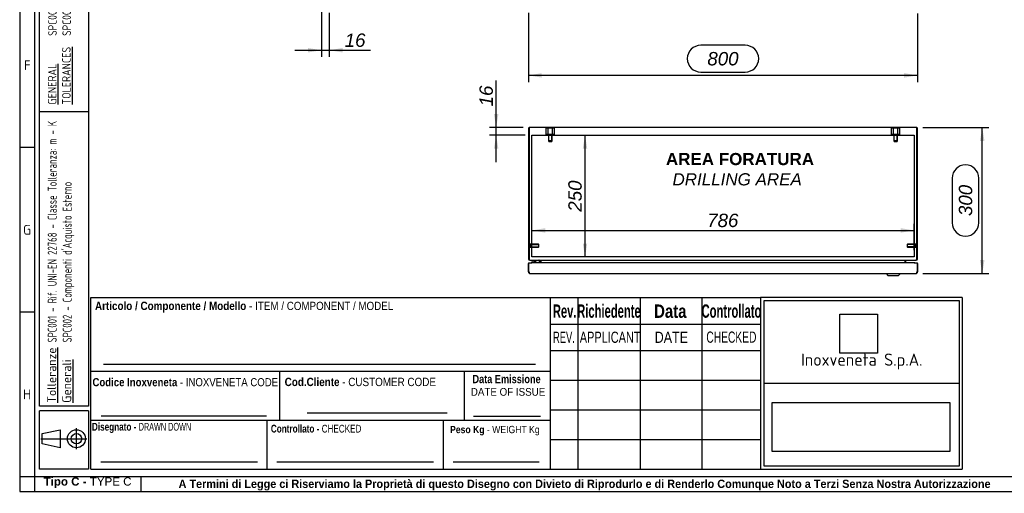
# Model space of a CAD drawing. Extents: x 6 to 412, y 11 to 288.
# Tile 1 of 3: x 6 to 209, y 11 to 108. Entities that reach past the tile are written whole.
import ezdxf
from ezdxf.enums import TextEntityAlignment as Align
from ezdxf.lldxf.tags import DXFTag

# ---------------------------------------------------------------- set-up
doc = ezdxf.new("R2010")
doc.units = 0
doc.layers.get('0').update_dxf_attribs({"linetype": 'CONTINUOUS'})
for name, color, linetype in [('_TRANSLATION', 7, 'CONTINUOUS'), ('AE00417_01', 7, 'CONTINUOUS'), ('C0000000', 7, 'CONTINUOUS'), ('C0000000_04', 7, 'CONTINUOUS'), ('C0000000_05', 7, 'CONTINUOUS'), ('C0000000_44', 7, 'CONTINUOUS'), ('C0000000_56', 7, 'CONTINUOUS'), ('DEFAULT', 7, 'CONTINUOUS'), ('SBAVATURE', 7, 'CONTINUOUS'), ('SERRATURA_SUP', 7, 'CONTINUOUS')]:
    doc.layers.add(name, color=color, linetype=linetype)
doc.styles.add('SEACAD_ARIAL', font='arial.ttf')
doc.styles.add('SEACAD_ARIAL_NARROW', font='ARIALN.TTF', dxfattribs={"width": 0.8})
doc.styles.add('SEACAD_ARIALB', font='arialbd.ttf', dxfattribs={"width": 0.9})
doc.styles.add('SEACAD_ARIALI', font='ariali.ttf')
doc.styles.add('SEACAD_SOLID_EDGE_ANSI', font='seans.ttf', dxfattribs={"width": 0.9})
doc.styles.add('SEACAD_SOLID_EDGE_ANSIB', font='seansbd.ttf', dxfattribs={"width": 0.9})
tags = doc.linetypes.add('CENTER2', pattern=[28.575, 19.05, -3.175, 3.175, -3.175]).pattern_tags.tags
tags[10:11] = [DXFTag(74, 4), DXFTag(75, 0), DXFTag(340, '0'), DXFTag(46, 0.0), DXFTag(50, 0.0), DXFTag(44, 0.0), DXFTag(45, 0.0)]
tags[8:9] = [DXFTag(74, 4), DXFTag(75, 0), DXFTag(340, '0'), DXFTag(46, 0.0), DXFTag(50, 0.0), DXFTag(44, 0.0), DXFTag(45, 0.0)]
tags[6:7] = [DXFTag(74, 4), DXFTag(75, 0), DXFTag(340, '0'), DXFTag(46, 0.0), DXFTag(50, 0.0), DXFTag(44, 0.0), DXFTag(45, 0.0)]
tags[4:5] = [DXFTag(74, 4), DXFTag(75, 0), DXFTag(340, '0'), DXFTag(46, 0.0), DXFTag(50, 0.0), DXFTag(44, 0.0), DXFTag(45, 0.0)]
tags = doc.linetypes.add('HIDDEN2', pattern=[4.7625, 3.175, -1.5875]).pattern_tags.tags
tags[6:7] = [DXFTag(74, 4), DXFTag(75, 0), DXFTag(340, '0'), DXFTag(46, 0.0), DXFTag(50, 0.0), DXFTag(44, 0.0), DXFTag(45, 0.0)]
tags[4:5] = [DXFTag(74, 4), DXFTag(75, 0), DXFTag(340, '0'), DXFTag(46, 0.0), DXFTag(50, 0.0), DXFTag(44, 0.0), DXFTag(45, 0.0)]
doc.dimstyles.new('ISO', dxfattribs={"dimtxt": 2.75, "dimasz": 2.75, "dimexe": 1.375, "dimexo": 1.375, "dimgap": 0.6875, "dimtad": 1, "dimdec": 1, "dimlfac": 10, "dimtxsty": 'SEACAD_ARIAL', "dimsah": 1, "dimcen": 1.375, "dimadec": 1, "dimazin": 3, "dimtfac": 0.7, "dimtdec": 3, "dimtmove": 0, "dimatfit": 3})
picture_1 = doc.add_image_def('image1.jpg', size_in_pixel=(55, 57))
picture_2 = doc.add_image_def('image2.bmp', size_in_pixel=(138, 38))

# ---------------------------------------------------------------- blocks, each defined once
blk = doc.blocks.new('SE2')
at = {"layer": 'AE00417_01', "color": 7, "linetype": 'HIDDEN2'}
for p, q in [((111.07, 61.83), (110.97, 61.83)), ((110.97, 61.08), (111.07, 61.08)), ((111.07, 61.83), (111.07, 61.08)), ((111.17, 61.76), (111.17, 61.16)), ((112.9, 61.76), (111.17, 61.76)), ((111.17, 61.7), (112.96, 61.7)), ((111.17, 61.22), (112.96, 61.22)), ((111.17, 61.16), (112.9, 61.16)), ((112.9, 61.76), (112.9, 61.16)), ((112.97, 61.68), (112.9, 61.76)), ((112.9, 61.16), (112.97, 61.23)), ((112.97, 61.23), (112.97, 61.68)), ((188.75, 61.76), (188.67, 61.68)), ((188.67, 61.68), (188.67, 61.23)), ((188.67, 61.23), (188.75, 61.16)), ((190.47, 61.7), (188.69, 61.7)), ((190.47, 61.22), (188.69, 61.22)), ((188.75, 61.16), (188.75, 61.76)), ((190.47, 61.76), (188.75, 61.76)), ((188.75, 61.16), (190.47, 61.16)), ((190.47, 61.16), (190.47, 61.76)), ((190.57, 61.08), (190.57, 61.83)), ((190.67, 61.83), (190.57, 61.83)), ((190.57, 61.08), (190.67, 61.08))]:
    blk.add_line(p, q, dxfattribs=at)
at = {"layer": 'AE00417_01', "color": 7, "linetype": 'CONTINUOUS'}
for p, q in [((110.97, 61.83), (110.97, 61.83)), ((110.97, 61.08), (110.97, 61.08)), ((190.67, 61.83), (190.67, 61.83)), ((190.67, 61.08), (190.67, 61.08))]:
    blk.add_line(p, q, dxfattribs=at)
at = {"layer": 'AE00417_01', "color": 7, "linetype": 'HIDDEN2'}
for centre, start, end in [((111.12, 61.76), 180, 0), ((111.12, 61.16), 0, 180), ((190.52, 61.76), 180, 0), ((190.52, 61.16), 0, 180)]:
    blk.add_arc(centre, 0.05, start, end, dxfattribs=at)
at = {"layer": 'C0000000', "color": 7, "linetype": 'HIDDEN2'}
for p, q in [((114.89, 85.61), (114.46, 85.61)), ((114.46, 84.31), (114.46, 85.61)), ((115.76, 85.61), (114.89, 85.61)), ((114.89, 84.31), (114.89, 85.61)), ((116.19, 85.61), (115.76, 85.61)), ((115.76, 84.31), (115.76, 85.61)), ((116.19, 84.31), (116.19, 85.61)), ((114.89, 84.31), (114.46, 84.31)), ((115.76, 84.31), (114.89, 84.31)), ((114.92, 84.31), (114.92, 83.01)), ((115.72, 83.01), (114.92, 83.01)), ((114.92, 83.01), (115.02, 82.91)), ((115, 82.93), (115, 84.31)), ((115.62, 82.91), (115.72, 83.01)), ((115.65, 82.93), (115.65, 84.31)), ((115.72, 83.01), (115.72, 84.31)), ((116.19, 84.31), (115.76, 84.31)), ((115.02, 82.91), (115.62, 82.91))]:
    blk.add_line(p, q, dxfattribs=at)
at = {"layer": 'C0000000', "color": 7, "linetype": 'CONTINUOUS'}
for p, q in [((114.57, 85.86), (116.07, 85.86)), ((114.57, 85.86), (114.57, 85.76)), ((116.07, 85.76), (116.07, 85.86)), ((111.51, 58.36), (111.51, 58.36)), ((111.8, 58.26), (111.61, 58.26)), ((112.86, 58.46), (112.86, 58.26)), ((113.16, 57.96), (113.16, 58.26))]:
    blk.add_line(p, q, dxfattribs=at)
for centre, radius, start, end in [((111.61, 58.36), 0.1, 90, 180), ((111.61, 58.36), 0.1, 180, 270), ((111.8, 57.16), 1.1, 46.819, 90)]:
    blk.add_arc(centre, radius, start, end, dxfattribs=at)
blk.add_open_spline([(113.16, 58.26), (113.16, 58.29), (113.16, 58.31), (113.14, 58.36), (113.12, 58.38), (113.1, 58.41), (113.08, 58.42), (113.06, 58.43), (113.05, 58.44), (113.03, 58.45), (113.01, 58.45), (112.99, 58.46), (112.98, 58.46), (112.96, 58.46)], degree=3, knots=[0, 0, 0, 0, 0.25, 0.25, 0.5, 0.5, 0.625, 0.625, 0.75, 0.75, 0.875, 0.875, 1, 1, 1, 1], dxfattribs=at)
at = {"layer": 'C0000000_04', "color": 7, "linetype": 'HIDDEN2'}
for p, q in [((185.89, 85.61), (185.46, 85.61)), ((185.46, 84.31), (185.46, 85.61)), ((186.76, 85.61), (185.89, 85.61)), ((185.89, 84.31), (185.89, 85.61)), ((187.19, 85.61), (186.76, 85.61)), ((186.76, 84.31), (186.76, 85.61)), ((187.19, 84.31), (187.19, 85.61)), ((185.89, 84.31), (185.46, 84.31)), ((186.76, 84.31), (185.89, 84.31)), ((185.92, 84.31), (185.92, 83.01)), ((186.72, 83.01), (185.92, 83.01)), ((185.92, 83.01), (186.02, 82.91)), ((186, 82.93), (186, 84.31)), ((186.62, 82.91), (186.72, 83.01)), ((186.65, 82.93), (186.65, 84.31)), ((186.72, 83.01), (186.72, 84.31)), ((187.19, 84.31), (186.76, 84.31)), ((186.02, 82.91), (186.62, 82.91))]:
    blk.add_line(p, q, dxfattribs=at)
at = {"layer": 'C0000000_05', "color": 7, "linetype": 'CONTINUOUS'}
for p, q in [((185.57, 85.86), (187.07, 85.86)), ((185.57, 85.86), (185.57, 85.76)), ((187.07, 85.76), (187.07, 85.86))]:
    blk.add_line(p, q, dxfattribs=at)
at = {"layer": 'C0000000_44', "color": 7, "linetype": 'CONTINUOUS'}
for p, q in [((110.82, 85.48), (110.82, 58.74)), ((110.97, 85.73), (110.97, 85.48)), ((110.97, 85.48), (110.97, 85.73)), ((110.97, 85.48), (110.97, 58.74)), ((110.97, 58.74), (110.97, 85.48)), ((190.54, 85.76), (111.1, 85.76)), ((190.67, 85.73), (190.67, 85.48)), ((190.67, 85.48), (190.67, 85.73)), ((190.67, 58.74), (190.67, 85.48)), ((190.67, 85.48), (190.67, 58.74)), ((190.82, 58.74), (190.82, 85.48)), ((111.1, 58.46), (111.1, 58.46)), ((111.1, 58.46), (190.54, 58.46)), ((113.22, 58.33), (113.22, 57.96)), ((113.37, 58.33), (113.37, 58.46)), ((113.37, 58.33), (113.37, 57.96)), ((113.37, 57.96), (113.37, 58.33)), ((188.27, 58.33), (188.27, 58.46)), ((188.27, 57.96), (188.27, 58.33)), ((188.27, 58.33), (188.27, 57.96)), ((188.42, 57.96), (188.42, 58.33)), ((190.54, 58.46), (190.54, 58.46))]:
    blk.add_line(p, q, dxfattribs=at)
at = {"layer": 'C0000000_44', "color": 7, "linetype": 'CENTER2'}
for p, q in [((111.52, 84.16), (190.12, 84.16)), ((111.52, 59.16), (111.52, 84.16)), ((190.12, 84.16), (190.12, 59.16)), ((190.12, 59.16), (111.52, 59.16))]:
    blk.add_line(p, q, dxfattribs=at)
at = {"layer": 'C0000000_44', "color": 7, "linetype": 'CONTINUOUS'}
for centre, radius, start, end in [((111.1, 85.48), 0.28, 117.664, 180), ((111.1, 85.48), 0.28, 90, 117.664), ((190.54, 85.48), 0.28, 62.336, 90), ((190.54, 85.48), 0.28, 0, 62.336), ((111.1, 58.74), 0.28, 180, 270), ((190.54, 58.74), 0.28, 270, 0), ((113.09, 58.33), 0.13, 0, 90), ((113.09, 58.33), 0.28, 0, 27.664), ((188.55, 58.33), 0.28, 152.336, 180), ((188.55, 58.33), 0.13, 90, 180)]:
    blk.add_arc(centre, radius, start, end, dxfattribs=at)
for centre, major_axis, ratio, start_param, end_param in [((111.1, 85.48), (0, -0.28), 0.997824, 3.141593, 3.624421), ((190.54, 85.48), (0, -0.28), 0.997824, 2.658765, 3.141593), ((111.1, 58.74), (0, -0.28), 0.464286, 4.712389, 6.283185), ((190.54, 58.74), (0, 0.28), 0.464286, 3.141593, 4.712389)]:
    blk.add_ellipse(centre, major_axis=major_axis, ratio=ratio, start_param=start_param, end_param=end_param, dxfattribs=at)
at = {"layer": 'C0000000_56', "color": 7, "linetype": 'CONTINUOUS'}
for p, q in [((110.82, 56.07), (110.82, 57.81)), ((110.87, 57.96), (111.37, 57.96)), ((110.87, 57.96), (110.87, 56.07)), ((111.37, 57.96), (111.37, 57.81)), ((111.37, 57.81), (111.37, 57.96)), ((190.27, 57.96), (111.37, 57.96)), ((111.37, 57.82), (111.37, 57.82)), ((111.37, 57.81), (111.37, 57.81)), ((111.37, 57.81), (111.37, 57.81)), ((190.27, 57.96), (190.78, 57.96)), ((190.27, 57.96), (190.27, 57.81)), ((190.27, 57.81), (190.27, 57.96)), ((190.27, 57.81), (190.27, 57.81)), ((190.27, 57.81), (190.27, 57.81)), ((190.78, 56.07), (190.78, 57.96)), ((190.82, 57.81), (190.82, 56.07)), ((110.87, 56.07), (110.99, 56.07)), ((110.97, 55.8), (110.97, 56.07)), ((110.99, 56.07), (110.99, 55.8)), ((111.13, 55.76), (190.51, 55.76)), ((190.65, 56.07), (190.65, 55.8)), ((190.65, 56.07), (190.78, 56.07)), ((190.67, 55.8), (190.67, 56.07))]:
    blk.add_line(p, q, dxfattribs=at)
for centre, radius, start, end in [((110.97, 57.81), 0.15, 132.8769, 180), ((190.67, 57.81), 0.15, 0, 47.1231), ((111.13, 56.07), 0.31, 180, 238.927), ((111.13, 56.07), 0.16, 180, 208.955), ((111.13, 56.07), 0.31, 238.927, 270), ((190.51, 56.07), 0.31, 270, 301.073), ((190.51, 56.07), 0.16, 331.045, 0), ((190.51, 56.07), 0.31, 301.073, 360)]:
    blk.add_arc(centre, radius, start, end, dxfattribs=at)
for centre, start_param, end_param in [((111.13, 56.07), 2.599267, 3.141593), ((190.51, 56.07), 3.141593, 3.683918)]:
    blk.add_ellipse(centre, major_axis=(0, 0.31), ratio=0.875, start_param=start_param, end_param=end_param, dxfattribs=at)
at = {"layer": 'SERRATURA_SUP', "color": 7, "linetype": 'CONTINUOUS'}
for p, q in [((184.42, 55.76), (184.42, 55.66)), ((187.22, 55.66), (184.42, 55.66)), ((184.42, 55.66), (184.72, 55.36)), ((184.72, 55.36), (186.92, 55.36)), ((186.92, 55.36), (187.22, 55.66)), ((187.22, 55.66), (187.22, 55.76))]:
    blk.add_line(p, q, dxfattribs=at)
blk = doc.blocks.new('DMBLK608')
at = {"layer": '_TRANSLATION', "linetype": 'CONTINUOUS'}
for points in [[(122.92, 81.41), (122.46, 84.16), (122, 81.41)], [(122.92, 61.91), (122, 61.91), (122.46, 59.16)]]:
    blk.add_hatch(color=7, dxfattribs=at).paths.add_polyline_path(points)
at = {"layer": '_TRANSLATION', "color": 7, "linetype": 'CONTINUOUS'}
blk.add_line((122.46, 59.16), (122.46, 84.16), dxfattribs=at)
at = {"layer": '_TRANSLATION', "color": 7, "linetype": 'CONTINUOUS', "style": 'SEACAD_ARIALI'}
blk.add_text('250', height=2.75, rotation=90, dxfattribs=at).set_placement((119.02, 68.45), align=Align.TOP_LEFT)
blk = doc.blocks.new('DMBLK609')
at = {"layer": '_TRANSLATION', "linetype": 'CONTINUOUS'}
for points in [[(114.27, 65.06), (111.52, 64.6), (114.27, 64.14)], [(187.37, 65.06), (187.37, 64.14), (190.12, 64.6)]]:
    blk.add_hatch(color=7, dxfattribs=at).paths.add_polyline_path(points)
at = {"layer": '_TRANSLATION', "color": 7, "linetype": 'CONTINUOUS'}
for p, q in [((111.52, 60.53), (111.52, 65.98)), ((190.12, 60.53), (190.12, 65.98)), ((111.52, 64.6), (190.12, 64.6))]:
    blk.add_line(p, q, dxfattribs=at)
at = {"layer": '_TRANSLATION', "color": 7, "linetype": 'CONTINUOUS', "style": 'SEACAD_ARIALI'}
blk.add_text('786', height=2.75, dxfattribs=at).set_placement((147.58, 68.04), align=Align.TOP_LEFT)
blk = doc.blocks.new('DMBLK618')
at = {"layer": '_TRANSLATION', "linetype": 'CONTINUOUS'}
for points in [[(65.53, 101.18), (68.28, 101.64), (65.53, 102.1)], [(72.63, 101.18), (72.63, 102.1), (69.88, 101.64)]]:
    blk.add_hatch(color=7, dxfattribs=at).paths.add_polyline_path(points)
at = {"layer": '_TRANSLATION', "color": 7, "linetype": 'CONTINUOUS'}
for p, q in [((68.28, 109.73), (68.28, 100.27)), ((69.88, 109.31), (69.88, 100.27)), ((62.78, 101.64), (78.36, 101.64))]:
    blk.add_line(p, q, dxfattribs=at)
at = {"layer": '_TRANSLATION', "color": 7, "linetype": 'CONTINUOUS', "style": 'SEACAD_ARIALI'}
blk.add_text('16', height=2.75, dxfattribs=at).set_placement((73.05, 105.08), align=Align.TOP_LEFT)
blk = doc.blocks.new('DMBLK619')
at = {"layer": '_TRANSLATION', "linetype": 'CONTINUOUS'}
for points in [[(103.74, 88.51), (104.19, 85.76), (104.65, 88.51)], [(103.74, 81.41), (104.65, 81.41), (104.19, 84.16)]]:
    blk.add_hatch(color=7, dxfattribs=at).paths.add_polyline_path(points)
at = {"layer": '_TRANSLATION', "color": 7, "linetype": 'CONTINUOUS'}
for p, q in [((104.19, 78.66), (104.19, 95.4)), ((109.73, 85.76), (102.82, 85.76)), ((110.15, 84.16), (102.82, 84.16))]:
    blk.add_line(p, q, dxfattribs=at)
at = {"layer": '_TRANSLATION', "color": 7, "linetype": 'CONTINUOUS', "style": 'SEACAD_ARIALI'}
blk.add_text('16', height=2.75, rotation=90, dxfattribs=at).set_placement((100.76, 90.1), align=Align.TOP_LEFT)
blk = doc.blocks.new('DMBLK626')
at = {"layer": '_TRANSLATION', "linetype": 'CONTINUOUS'}
for points in [[(113.57, 96.01), (113.57, 96.93), (110.82, 96.47)], [(188.07, 96.01), (190.82, 96.47), (188.07, 96.93)]]:
    blk.add_hatch(color=7, dxfattribs=at).paths.add_polyline_path(points)
at = {"layer": '_TRANSLATION', "color": 7, "linetype": 'CONTINUOUS'}
for p, q in [((110.82, 109.3), (110.82, 95.09)), ((190.82, 109.18), (190.82, 95.09)), ((155.41, 102.66), (146.24, 102.66)), ((190.82, 96.47), (110.82, 96.47)), ((146.24, 97.16), (155.41, 97.16))]:
    blk.add_line(p, q, dxfattribs=at)
for centre, start, end in [((146.24, 99.91), 90, 270), ((155.41, 99.91), 270, 90)]:
    blk.add_arc(centre, 2.75, start, end, dxfattribs=at)
at = {"layer": '_TRANSLATION', "color": 7, "linetype": 'CONTINUOUS', "style": 'SEACAD_ARIALI'}
blk.add_text('800', height=2.75, dxfattribs=at).set_placement((147.61, 101.28), align=Align.TOP_LEFT)
blk = doc.blocks.new('DMBLK627')
at = {"layer": '_TRANSLATION', "linetype": 'CONTINUOUS'}
for points in [[(204.58, 83.01), (204.12, 85.76), (203.66, 83.01)], [(204.58, 58.51), (203.66, 58.51), (204.12, 55.76)]]:
    blk.add_hatch(color=7, dxfattribs=at).paths.add_polyline_path(points)
at = {"layer": '_TRANSLATION', "color": 7, "linetype": 'CONTINUOUS'}
for p, q in [((191.92, 85.76), (205.49, 85.76)), ((204.12, 55.76), (204.12, 85.76)), ((197.93, 75.34), (197.93, 66.18)), ((203.43, 66.18), (203.43, 75.34)), ((191.89, 55.76), (205.49, 55.76))]:
    blk.add_line(p, q, dxfattribs=at)
for centre, start, end in [((200.68, 75.34), 0, 180), ((200.68, 66.18), 180, 0)]:
    blk.add_arc(centre, 2.75, start, end, dxfattribs=at)
at = {"layer": '_TRANSLATION', "color": 7, "linetype": 'CONTINUOUS', "style": 'SEACAD_ARIALI'}
blk.add_text('300', height=2.75, rotation=90, dxfattribs=at).set_placement((199.31, 67.55), align=Align.TOP_LEFT)

msp = doc.modelspace()

# ---------------------------------------------------------------- linework, layer by layer
at = {"color": 7, "linetype": 'CONTINUOUS'}
for p, q in [((6.234, 287.588), (6.234, 10.959)), ((9.263, 81.632), (6.234, 81.632)), ((115.363, 15.502), (115.363, 50.84)), ((9.263, 47.809), (6.234, 47.809)), ((20.873, 35.694), (115.363, 35.694)), ((65.314, 27.113), (94.088, 27.113)), ((99.513, 26.42), (113.323, 26.42)), ((20.873, 25.598), (115.363, 25.598)), ((57.113, 15.502), (57.113, 25.598)), ((93.363, 15.502), (93.363, 25.598)), ((17.907, 19.617), (17.907, 23.942)), ((10.566, 21.779), (20.069, 21.779)), ((22.892, 17.017), (55.1, 17.017)), ((59.132, 17.017), (91.339, 17.017)), ((95.372, 17.017), (113.05, 17.017)), ((31.194, 10.954), (31.194, 13.983)), ((6.234, 10.959), (412.092, 10.959))]:
    msp.add_line(p, q, dxfattribs=at)
msp.add_lwpolyline([(14.582, 19.926), (10.875, 20.698), (10.875, 22.86), (14.582, 23.633), (14.582, 19.926)], dxfattribs=at)
for radius in [1.854, 1.081]:
    msp.add_circle((17.907, 21.779), radius, dxfattribs=at)
at = {"layer": 'DEFAULT', "color": 7, "linetype": 'CONTINUOUS'}
for p, q in [((9.263, 287.588), (9.263, 10.959)), ((10.273, 28.5), (10.273, 283.045)), ((20.369, 283.045), (20.369, 28.5)), ((20.369, 89), (10.273, 89)), ((20.873, 15.502), (20.873, 50.84)), ((20.873, 50.84), (115.363, 50.84)), ((115.366, 50.84), (158.566, 50.84)), ((120.966, 50.84), (120.966, 15.502)), ((133.766, 50.84), (133.766, 15.502)), ((146.466, 50.84), (146.466, 15.502)), ((199.966, 50.84), (158.564, 50.84)), ((158.566, 50.84), (158.566, 15.502)), ((199.966, 50.84), (199.966, 15.502)), ((159.267, 50.176), (199.367, 50.176)), ((159.267, 16.162), (159.267, 50.176)), ((199.367, 50.176), (199.367, 16.162)), ((115.366, 45.352), (158.566, 45.352)), ((115.366, 39.902), (158.566, 39.902)), ((59.713, 25.598), (59.713, 35.694)), ((97.713, 25.598), (97.713, 35.694)), ((115.366, 33.802), (158.566, 33.802)), ((159.267, 33.171), (199.367, 33.171)), ((20.369, 28.5), (10.273, 28.5)), ((20.369, 27.5), (10.273, 27.5)), ((10.273, 15.5), (10.273, 27.5)), ((20.369, 27.5), (20.369, 15.5)), ((115.366, 27.702), (158.566, 27.702)), ((115.366, 21.602), (158.566, 21.602)), ((20.369, 15.5), (10.273, 15.5)), ((20.873, 15.502), (115.363, 15.502)), ((115.366, 15.502), (158.566, 15.502)), ((158.564, 15.502), (199.966, 15.502)), ((199.367, 16.162), (159.267, 16.162)), ((6.234, 13.988), (412.092, 13.988))]:
    msp.add_line(p, q, dxfattribs=at)
at = {"layer": 'SBAVATURE', "color": 7, "linetype": 'CONTINUOUS'}
for p, q in [((23.432, 37.088), (112.266, 37.088)), ((22.968, 26.474), (56.974, 26.474))]:
    msp.add_line(p, q, dxfattribs=at)

# ---------------------------------------------------------------- block references
at = {"layer": '_TRANSLATION'}
msp.add_blockref('SE2', (0, 0), dxfattribs=at)

# ---------------------------------------------------------------- texts
at = {"attachment_point": 1, "rotation": 90}
for s, insert, char_height, width in [('{\\fSolid Edge ANSI|b0|i0|c0|p34;\\W0.84600x;\\C7;SPC001 - REFERENCE UNI-EN 22768 - TOLERANCE CLASS: m - K}\\P{\\fSolid Edge ANSI|b0|i0|c0|p34;\\W0.84600x;\\C7;SPC002 - }{\\fSolid Edge ANSI|b0|i0|c0|p34;\\W0.94000x;\\C7;EXTERNALLY PURCHASED COMPONENTS}', (12.101, 104.605), 1.75, 56.68133), ('{\\fSolid Edge ANSI|b1|i0|c0|p34;\\L\\C7;Tolleranze}\\P{\\fSolid Edge ANSI|b1|i0|c0|p34;\\L\\C7;Generali}', (11.89, 29.169), 1.85, 10.93945)]:
    msp.add_mtext(s, dxfattribs=dict(at, insert=insert, char_height=char_height, width=width))
for s, insert, char_height, width, style in [('{\\fSolid Edge ANSI|b0|i0|c0|p34;\\L\\C7;GENERAL}\\P{\\fSolid Edge ANSI|b0|i0|c0|p34;\\L\\C7;TOLERANCES}\\P', (12.048, 90.485), 1.75, 12.63203, 'SEACAD_SOLID_EDGE_ANSI'), ("{\\fSolid Edge ANSI|b1|i0|c0|p34;\\W0.82000x;\\C7;SPC001 - Rif. UNI-EN 22768 - Classe Tolleranza: m - K}\\P{\\fSolid Edge ANSI|b1|i0|c0|p34;\\W0.82000x;\\C7;SPC002 - Componenti d'Acquisto Esterno}", (12, 41.571), 1.85, 46.58795, 'SEACAD_SOLID_EDGE_ANSIB')]:
    msp.add_mtext(s, dxfattribs=dict(at, insert=insert, char_height=char_height, width=width, style=style))
for s, insert, char_height, width, attachment_point in [('{\\fSolid Edge ANSI|b0||i0||c0|p34;\\C7;\\H2.019192;\\W1.;F}', (7.783, 97.538), 2.01919, 2.2716, 8), ('{\\fSolid Edge ANSI|b0||i0||c0|p34;\\C7;\\H2.019192;\\W1.;G}', (7.757, 63.716), 2.01919, 2.5871, 8), ('{\\fSolid Edge ANSI|b0||i0||c0|p34;\\C7;\\H2.5;\\W1.;Inoxveneta S.p.A.}', (179.366, 37.657), 2.5, 38.9068, 5), ('{\\fSolid Edge ANSI|b0||i0||c0|p34;\\C7;\\H2.019192;\\W1.;H}', (7.759, 29.895), 2.01919, 2.7133, 8), ('{\\fArial|b1||i0||c0|p34;\\C7;\\H1.7;\\W1.;Tipo C - }{\\fArial|b0||i0||c0|p34;\\C7;\\H1.7;\\W1.;TYPE C}', (20.186, 11.634), 1.7, 18.15868, 8), ('{\\fArial|b1||i0||c0|p34;\\C7;\\H1.7;\\W0.94;A Termini di Legge ci Riserviamo la Proprietà di questo Disegno con Divieto di Riprodurlo e di Renderlo Comunque Noto a Terzi Senza Nostra Autorizzazione}', (122.366, 11.137), 1.7, 175.01141, 8)]:
    msp.add_mtext(s, dxfattribs=dict(insert=insert, char_height=char_height, width=width, attachment_point=attachment_point))
for s, insert, char_height, width, attachment_point, style in [('{\\fArial|b1||i0||c0|p34;\\C7;\\H1.7163132;\\W0.846;Articolo / Componente / Modello}{\\fArial|b0||i0||c0|p34;\\C7;\\H1.7163132;\\W0.846; - ITEM}{\\fArial|b0||i0||c0|p34;\\C7;\\H1.7;\\W0.846; / COMPONENT / MODEL}', (21.72, 47.719), 1.716313, 61.3875, 7, 'SEACAD_ARIAL'), ('{\\fArial|b1||i0||c0|p34;\\C7;\\H2.75;\\W0.6;Rev.}', (118.275, 46.597), 2.75, 4.50348, 8, 'SEACAD_ARIALB'), ('{\\fArial|b1||i0||c0|p34;\\C7;\\H2.75;\\W0.6;Richiedente}', (127.374, 46.608), 2.75, 12.23036, 8, 'SEACAD_ARIALB'), ('{\\fArial|b1||i0||c0|p34;\\C7;\\H2.75;\\W0.8;Data}', (139.989, 46.585), 2.75, 6.78265, 8, 'SEACAD_ARIALB'), ('{\\fArial|b1||i0||c0|p34;\\C7;\\H2.75;\\W0.6;Controllato}', (152.564, 46.608), 2.75, 11.31616, 8, 'SEACAD_ARIALB'), ('{\\fArial|b0||i0||c0|p34;\\C7;\\H2.3;\\W0.6;REV.}', (118.125, 41.484), 2.3, 5.04266, 8, 'SEACAD_ARIAL'), ('{\\fArial|b0||i0||c0|p34;\\C7;\\H2.3;\\W0.7;APPLICANT}', (121.375, 41.459), 2.3, 12.12989, 7, 'SEACAD_ARIAL'), ('{\\fArial|b0||i0||c0|p34;\\C7;\\H2.3;\\W0.8;DATE}', (140.209, 41.484), 2.3, 7.08597, 8, 'SEACAD_ARIAL'), ('{\\fArial Narrow|b0||i0||c0|p34;\\C7;\\H2.3;\\W0.8;CHECKED}', (152.548, 41.483), 2.3, 10.75184, 8, 'SEACAD_ARIAL_NARROW'), ('{\\fArial|b1||i0||c0|p34;\\C7;\\H1.7163132;\\W0.846;Cod.Cliente}{\\fArial|b0||i0||c0|p34;\\C7;\\H1.7163132;\\W0.846; - CUSTOMER CODE}', (60.714, 32.572), 1.716313, 31.52647, 7, 'SEACAD_ARIAL'), ('{\\fArial|b1||i0||c0|p34;\\C7;\\H1.7;\\W0.792;Data Emissione}', (99.324, 33.173), 1.7, 14.35739, 7, 'SEACAD_ARIALB'), ('{\\fArial|b1||i0||c0|p34;\\C7;\\H1.67;\\W0.846;Codice Inoxveneta}{\\fArial|b0||i0||c0|p34;\\C7;\\H1.67;\\W0.846; - INOXVENETA CODE}', (21.196, 32.543), 1.67, 38.23236, 7, 'SEACAD_ARIAL'), ('{\\fArial|b0||i0||c0|p34;\\C7;\\H1.6;\\W0.9;DATE OF ISSUE}', (98.978, 30.59), 1.6, 15.11655, 7, 'SEACAD_ARIAL'), ('{\\fArial|b1||i0||c0|p34;\\C7;\\H1.6;\\W0.752;Disegnato - }{\\fArial Narrow|b0||i0||c0|p34;\\C7;\\H1.5875;\\W0.752;\\T1.;DRAWN DOWN}', (31.284, 22.95), 1.6, 19.88117, 8, 'SEACAD_ARIAL_NARROW'), ('{\\fArial|b1||i0||c0|p34;\\C7;\\H1.6;\\W0.752;Controllato - }{\\fArial|b0||i0||c0|p34;\\C7;\\H1.5875;\\W0.752;\\T1.;CHECKED}{\\fArial|b1||i0||c0|p34;\\C7;\\H1.6;\\W0.752; }', (67.172, 23.026), 1.6, 18.83287, 8, 'SEACAD_ARIALB'), ('{\\fArial|b1||i0||c0|p34;\\C7;\\H1.5;\\W0.846;Peso Kg}{\\fArial|b0||i0||c0|p34;\\C7;\\H1.5;\\W0.846; - WEIGHT Kg}', (94.712, 22.459), 1.5, 18.73278, 7, 'SEACAD_ARIAL')]:
    msp.add_mtext(s, dxfattribs=dict(insert=insert, char_height=char_height, width=width, attachment_point=attachment_point, style=style))
at = {"layer": '_TRANSLATION', "insert": (153.735, 77.174), "char_height": 3, "width": 34.96354, "attachment_point": 5}
msp.add_mtext('{\\fArial|b0||i0||c0|p34;\\C7;\\H3.;\\W1.; }{\\fArial|b1||i0||c0|p34;\\C7;\\H2.5;\\W1.;AREA FORATURA \\P}{\\fArial|b0||i1||c0|p34;\\C7;\\H2.5;\\W1.;DRILLING AREA}', dxfattribs=at)

# ---------------------------------------------------------------- dimensions: what is measured, and where the dimension line sits
at = {"layer": '_TRANSLATION', "color": 7, "linetype": 'CONTINUOUS'}
for base, p1, p2, picture, middle in [((69.879, 101.64), (68.279, 111.109), (69.879, 110.689), 'DMBLK618', (72.092, 101.64)), ((110.823, 96.47), (190.823, 110.559), (110.823, 110.679), 'DMBLK626', (150.823, 96.47))]:
    dim = msp.add_linear_dim(base=base, p1=p1, p2=p2, text='\\A1;<>', dimstyle='ISO', dxfattribs=at)
    dim.commit()
    dim.dimension.update_dxf_attribs({"geometry": picture, "text_midpoint": middle, "dimtype": 160})
for base, p1, p2, angle, picture, middle, dimtype in [((104.194, 85.759), (111.523, 84.159), (111.103, 85.759), 90, 'DMBLK619', (104.194, 89.133), 160), ((204.118, 55.759), (190.513, 55.759), (190.543, 85.759), 89.94231, 'DMBLK627', (204.118, 70.759), 161), ((122.461, 59.159), (111.523, 59.159), (111.523, 84.159), 90, 'DMBLK608', (122.461, 71.659), 161), ((111.523, 64.6), (111.523, 59.159), (190.123, 59.159), 0, 'DMBLK609', (150.823, 64.6), 161)]:
    dim = msp.add_linear_dim(base=base, p1=p1, p2=p2, angle=angle, text='\\A1;<>', dimstyle='ISO', dxfattribs=at)
    dim.commit()
    dim.dimension.update_dxf_attribs({"geometry": picture, "text_midpoint": middle, "dimtype": dimtype})

# ---------------------------------------------------------------- pictures from other files: only their frames are drawn
image = msp.add_image(picture_1, insert=(174.862, 39.378), size_in_units=(7.719, 8), rotation=0)
image.dxf.flags = 7
image = msp.add_image(picture_2, insert=(160.965, 19.172), size_in_units=(36.512, 10.054))
image.dxf.flags = 7

doc.saveas('drawing.dxf')
